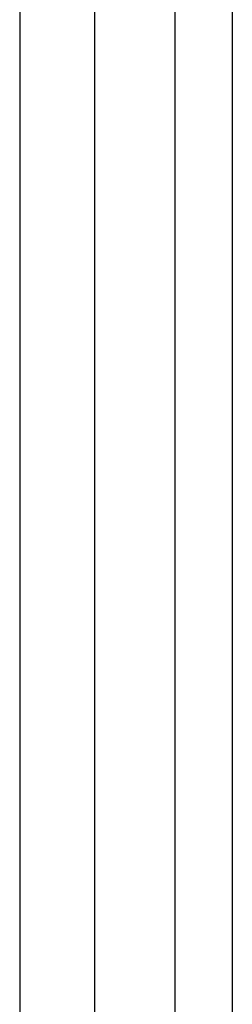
# Model space of a CAD drawing. Header units: millimetres. Extents: x -332 to 332, y -5 to 968.
# Tile 7 of 256: x -294 to -283, y 808 to 857. Entities that reach past the tile are written whole.
import ezdxf

# ---------------------------------------------------------------- set-up
doc = ezdxf.new("R2010")
doc.units = ezdxf.units.MM
doc.header["$MEASUREMENT"] = 0
doc.layers.add('IGES level 28', color=31, linetype='Continuous')
doc.layers.add('IGES level 30', color=9, linetype='Continuous')

msp = doc.modelspace()

# ---------------------------------------------------------------- linework, layer by layer
at = {"layer": 'IGES level 28'}
for points in [[(-293.563, 874.968, 1681.201), (-293.563, 573.569, 1437.133), (-293.563, 272.17, 1193.065)], [(-289.849, 873.965, 1682.439), (-289.849, 572.566, 1438.371), (-289.849, 271.167, 1194.303)], [(-285.845, 270.824, 1194.726), (-285.845, 572.223, 1438.794), (-285.845, 873.622, 1682.862)], [(-285.845, 270.824, 1194.726), (-285.845, 572.223, 1438.794), (-285.845, 873.622, 1682.862)]]:
    msp.add_open_spline(points, degree=2, dxfattribs=at)
at = {"layer": 'IGES level 30'}
for points, degree in [([(-283, 929.584, 1601.289), (-283, 730.684, 1440.222), (-283, 531.784, 1279.156), (-283, 332.883, 1118.09)], 3), ([(-283, 929.584, 1601.289), (-283, 631.234, 1359.689), (-283, 332.883, 1118.09)], 2)]:
    msp.add_open_spline(points, degree=degree, dxfattribs=at)

doc.saveas('drawing.dxf')
